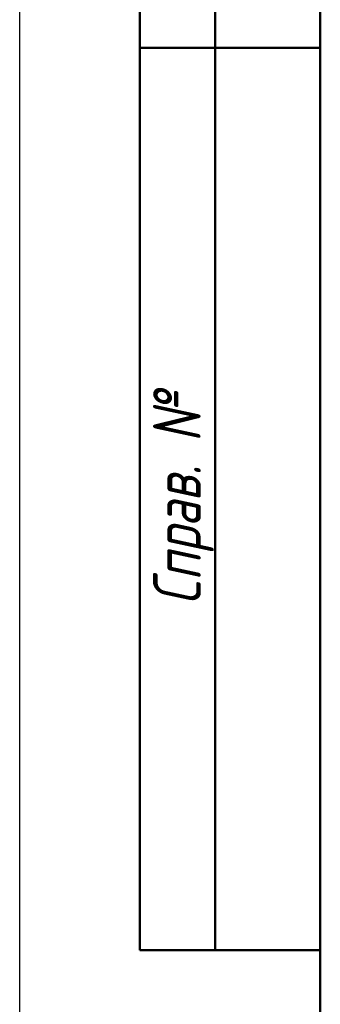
# Model space of a CAD drawing. Header units: millimetres. Extents: x -119 to 741, y -69 to 356.
# Tile 6 of 17: x 0 to 20, y 168 to 234. Entities that reach past the tile are written whole.
import ezdxf
from ezdxf.enums import TextEntityAlignment as Align

# ---------------------------------------------------------------- set-up
doc = ezdxf.new("R2010")
doc.units = ezdxf.units.MM
for name, color, linetype, lineweight in [('Кромка (ГОСТ)', 7, 'Continuous', 50), ('Обозначение (ГОСТ)', 7, 'Continuous', 25), ('Эскизная геометрия (ГОСТ)', 7, 'Continuous', 50)]:
    doc.layers.add(name, color=color, linetype=linetype, lineweight=lineweight)
doc.styles.get("Standard").update_dxf_attribs({"font": 'GOST Common Italic.ttf'})
doc.styles.add('Альтернативный текст (ГОСТ)', font='txt', dxfattribs={"width": 0.8})

# ---------------------------------------------------------------- blocks, each defined once
blk = doc.blocks.new('ГОСТ - Доп. графы 2')
at = {"layer": 'Эскизная геометрия (ГОСТ)'}
for p, q in [((-12, 0), (-12, 120)), ((-7, 0), (-7, 120)), ((-12, 60), (0, 60)), ((0, 0), (-12, 0))]:
    blk.add_line(p, q, dxfattribs=at)
at = {"layer": 'Обозначение (ГОСТ)', "insert": (-9.104, 29.999), "char_height": 3.17, "width": 59.93572, "attachment_point": 5, "rotation": 90, "style": 'Альтернативный текст (ГОСТ)'}
blk.add_mtext('\\fGOST Common|b0|i1;\\H3.1700;Справ. №', dxfattribs=at)
at = {"layer": 'Обозначение (ГОСТ)', "lineweight": 30, "width": 0.8, "flags": 17}
for tag, p in [('Первичная_применяемость', (-3.651, 90.027)), ('Справочный_номер', (-3.551, 30.017))]:
    blk.add_attdef(tag, text='', height=3.17, rotation=90, dxfattribs=at).set_placement(p, align=Align.MIDDLE_CENTER)
blk = doc.blocks.new('Рамки ГОСТ_ граница 297x210')
at = {"layer": 'Кромка (ГОСТ)', "lineweight": 25}
blk.add_line((0, 0), (0, 297), dxfattribs=at)
at = {"layer": 'Кромка (ГОСТ)'}
blk.add_line((20, 292), (20, 5), dxfattribs=at)

msp = doc.modelspace()

# ---------------------------------------------------------------- block references
for name, p in [('Рамки ГОСТ_ граница 297x210', (0, 0)), ('ГОСТ - Доп. графы 2', (20, 172))]:
    msp.add_blockref(name, p)

doc.saveas('drawing.dxf')
